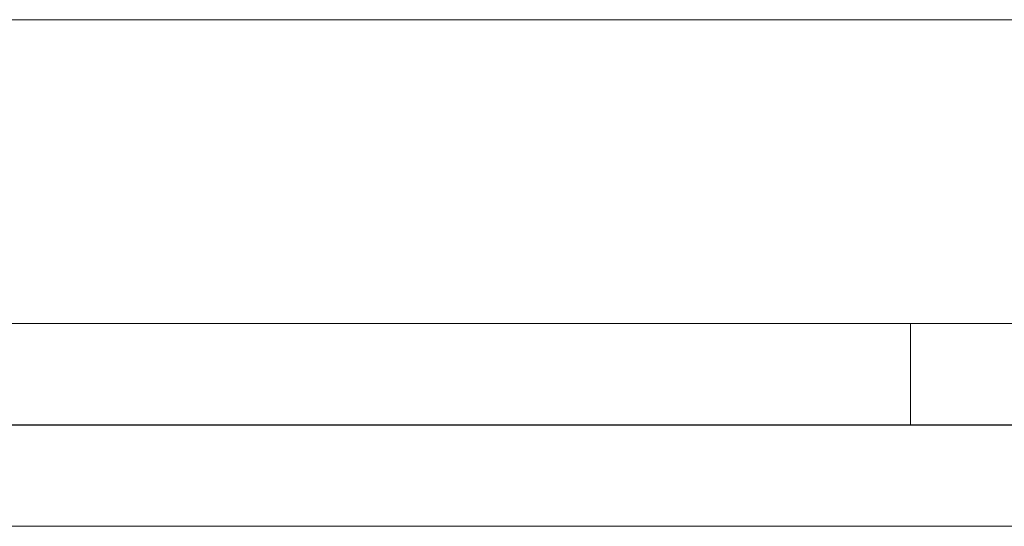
# Model space of a CAD drawing. Header units: millimetres. Extents: x 0 to 420, y 0 to 297.
# Tile 8 of 14: x 315 to 364, y 0 to 25. Entities that reach past the tile are written whole.
import ezdxf

# ---------------------------------------------------------------- set-up
doc = ezdxf.new("R2010")
doc.units = ezdxf.units.MM
doc.layers.add('FORMATO', color=7, linetype='Continuous')

msp = doc.modelspace()

# ---------------------------------------------------------------- linework, layer by layer
at = {"color": 7, "linetype": 'Continuous', "lineweight": 0}
msp.add_line((359, 10.013), (359, 5), dxfattribs=at)
at = {"layer": 'FORMATO', "lineweight": 0}
for p, q in [((235, 25.012), (415, 25.012)), ((263.916, 10), (389, 10.017)), ((0, 0), (420, 0))]:
    msp.add_line(p, q, dxfattribs=at)
at = {"layer": 'FORMATO'}
msp.add_line((415, 5), (19.916, 5), dxfattribs=at)

doc.saveas('drawing.dxf')
